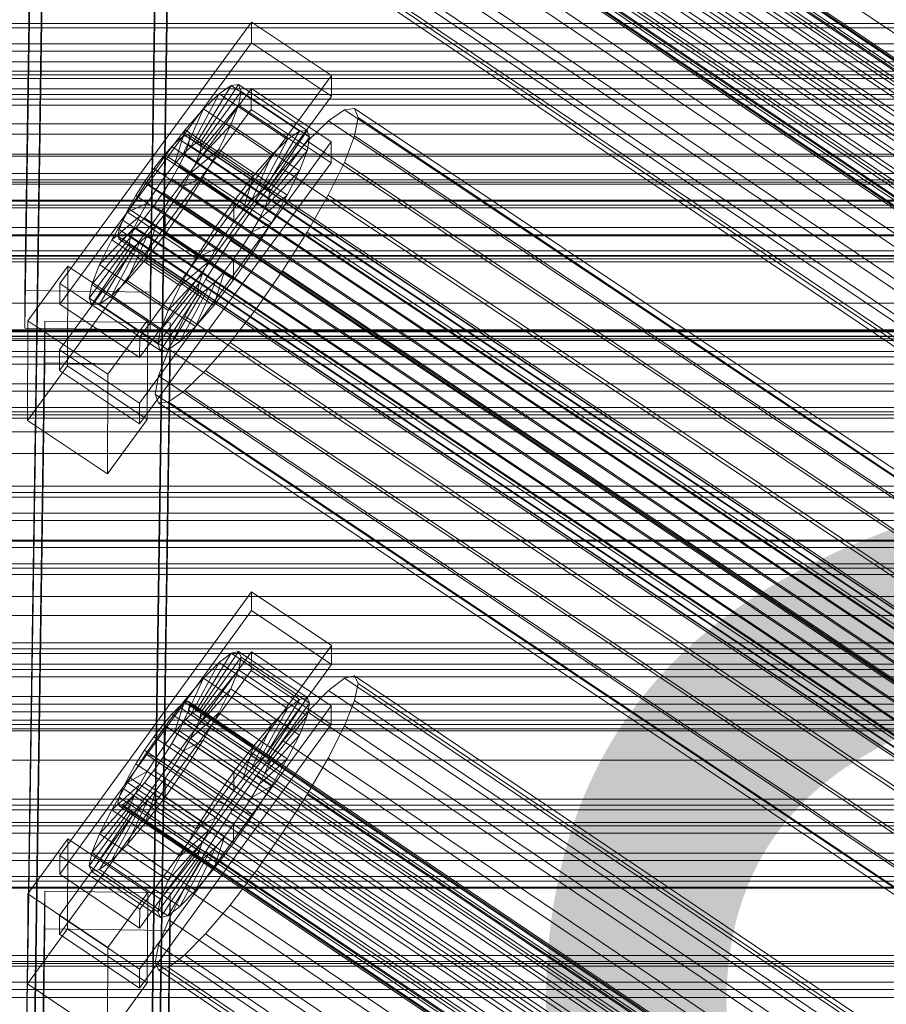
# Model space of a CAD drawing. Header units: millimetres. Extents: x -2233 to 61924, y -68080 to 6847.
# Tile 194 of 256: x -379 to -255, y -33649 to -33507. Entities that reach past the tile are written whole.
import ezdxf

# ---------------------------------------------------------------- set-up
doc = ezdxf.new("R2010")
doc.units = ezdxf.units.MM
for name, color, linetype, lineweight in [('COTAS_O', 1, 'Continuous', 0), ('frontal_C01', 7, 'Continuous', 0), ('frontal_C02', 7, 'Continuous', 0), ('frontal_C03', 7, 'Continuous', 0), ('frontal_dosificador', 7, 'Continuous', 0), ('frontal_secador', 7, 'Continuous', 0), ('frontal_tolva', 7, 'Continuous', 0)]:
    doc.layers.add(name, color=color, linetype=linetype, lineweight=lineweight)
doc.dimstyles.new('R19_100', dxfattribs={"dimtxt": 250, "dimasz": 150, "dimexe": 150, "dimexo": 80, "dimgap": 100, "dimtad": 1, "dimtih": 1, "dimtoh": 1, "dimdsep": 46, "dimcen": 0.09, "dimadec": 0, "dimazin": 0, "dimtfac": 1, "dimtdec": 4, "dimtofl": 0, "dimtmove": 0, "dimatfit": 3, "dimfxl": 1, "dimtolj": 1, "dimtzin": 0, "dimarcsym": 0})

# ---------------------------------------------------------------- blocks, each defined once
blk = doc.blocks.new('DIM_R27_52')
at = {"layer": 'COTAS_O'}
for p, q in [((-1725, -33700), (-1575, -33655)), ((1725, -33700), (1575, -33655)), ((-1725, -34400), (-1725, -33700)), ((-1725, -33700), (1725, -33700)), ((-1725, -33700), (-1575, -33745)), ((1725, -33700), (1575, -33745)), ((1725, -34400), (1725, -33700))]:
    blk.add_line(p, q, dxfattribs=at)
blk.add_text('3450 O', height=250, dxfattribs=at).set_placement((0, -33600))
blk = doc.blocks.new('DIM_R27_55')
at = {"layer": 'COTAS_O'}
for p, q in [((-650, -33700), (50, -33700)), ((50, -33700), (5, -33850)), ((50, -34900), (50, -33700)), ((50, -33700), (95, -33850)), ((50, -34900), (5, -34750)), ((50, -34900), (95, -34750)), ((-650, -34900), (50, -34900))]:
    blk.add_line(p, q, dxfattribs=at)
blk.add_text('1200 O', height=250, rotation=90, dxfattribs=at).set_placement((-50, -34300))

msp = doc.modelspace()

# ---------------------------------------------------------------- linework, layer by layer
at = {"layer": 'frontal_C01'}
for p, q in [((-378.512, -33546.325), (-375.644, -33351.214)), ((-357.646, -33351.459), (-360.514, -33546.57)), ((-378.512, -33551.717), (-375.644, -33356.607)), ((-360.514, -33551.963), (-357.646, -33356.852)), ((-355.53, -33444.701), (-141.731, -33588.929)), ((-355.017, -33444.577), (-141.218, -33588.806)), ((-356.348, -33445.327), (-142.549, -33589.555)), ((-355.022, -33445.833), (-141.224, -33590.062)), ((-354.844, -33444.964), (-141.045, -33589.192)), ((-357.415, -33446.411), (-143.617, -33590.639)), ((-355.541, -33447.128), (-141.742, -33591.356)), ((-358.659, -33447.88), (-144.861, -33592.109)), ((-356.363, -33448.758), (-142.565, -33592.987)), ((-146.196, -33593.863), (-359.995, -33449.635)), ((-341.461, -33450.209), (-157.152, -33574.543)), ((-361.332, -33451.554), (-147.533, -33595.783)), ((-357.434, -33450.614), (-143.635, -33594.842)), ((-358.68, -33452.568), (-144.881, -33596.796)), ((-362.578, -33453.509), (-148.779, -33597.737)), ((-360.017, -33454.488), (-146.218, -33598.716)), ((-363.648, -33455.364), (-149.85, -33599.593)), ((-160.922, -33579.494), (-345.231, -33455.16)), ((-364.471, -33456.995), (-150.672, -33601.223)), ((-361.352, -33456.242), (-147.554, -33600.47)), ((-364.989, -33458.289), (-151.191, -33602.517)), ((-363.664, -33458.796), (-149.865, -33603.024)), ((-362.596, -33457.712), (-148.798, -33601.94)), ((-338.003, -33457.923), (-153.694, -33582.258)), ((-365.168, -33459.159), (-151.369, -33603.387)), ((-364.995, -33459.545), (-151.196, -33603.773)), ((-364.482, -33459.421), (-150.683, -33603.65)), ((-349.002, -33460.578), (-164.693, -33584.912)), ((-341.52, -33463.438), (-157.211, -33587.773)), ((-352.519, -33466.093), (-168.21, -33590.428)), ((-345.291, -33468.856), (-160.982, -33593.191)), ((-355.541, -33471.33), (-171.232, -33595.665)), ((-378.512, -33666.912), (-375.644, -33471.802)), ((-357.646, -33472.047), (-360.514, -33667.158)), ((-349.061, -33473.807), (-164.752, -33598.142)), ((-378.512, -33672.305), (-375.644, -33477.194)), ((-357.863, -33475.931), (-173.554, -33600.266)), ((-360.514, -33672.55), (-357.646, -33477.44)), ((-352.572, -33477.954), (-168.263, -33602.289)), ((-359.326, -33479.584), (-175.016, -33603.919)), ((-355.584, -33481.015), (-171.275, -33605.349)), ((-359.83, -33482.039), (-175.521, -33606.374)), ((-357.893, -33482.78), (-173.584, -33607.114)), ((-359.341, -33483.129), (-175.032, -33607.464)), ((-425, -33541.395), (425, -33541.395)), ((-360.514, -33546.57), (-378.512, -33546.325)), ((-378.512, -33546.325), (-378.512, -33551.717)), ((-360.514, -33551.963), (-360.514, -33546.57)), ((-378.512, -33551.717), (-360.514, -33551.963)), ((425, -33552.951), (-425, -33552.951)), ((425, -33555.092), (-425, -33555.092)), ((-425, -33566.647), (425, -33566.647)), ((-373.501, -33627.451), (-345.969, -33589.597)), ((-345.981, -33592.293), (-345.969, -33589.597)), ((-345.969, -33589.597), (-334.501, -33597.333)), ((-345.981, -33592.293), (-373.513, -33630.147)), ((-334.513, -33600.029), (-345.981, -33592.293)), ((-334.501, -33597.333), (-362.033, -33635.188)), ((-334.501, -33597.333), (-334.513, -33600.029)), ((-450, -33598.471), (450, -33598.471)), ((-373.539, -33636.079), (-346.008, -33598.225)), ((-353.892, -33606.59), (-348.918, -33598.412)), ((-353.378, -33606.466), (-347.835, -33598.151)), ((-348.918, -33598.412), (-350.645, -33599.732)), ((-347.835, -33598.151), (-348.918, -33598.412)), ((-348.918, -33598.412), (-339.088, -33605.043)), ((-347.835, -33598.151), (-338.005, -33604.782)), ((-347.47, -33598.966), (-347.835, -33598.151)), ((-346.02, -33600.921), (-346.008, -33598.225)), ((-346.008, -33598.225), (-334.539, -33605.961)), ((-362.045, -33637.884), (-334.513, -33600.029)), ((-354.71, -33607.215), (-350.645, -33599.732)), ((-353.205, -33606.852), (-347.47, -33598.966)), ((-350.645, -33599.732), (-352.899, -33602.022)), ((-350.645, -33599.732), (-340.816, -33606.364)), ((-347.847, -33600.802), (-347.47, -33598.966)), ((-347.47, -33598.966), (-337.64, -33605.597)), ((-346.02, -33600.921), (-373.551, -33638.775)), ((-353.384, -33607.722), (-347.847, -33600.802)), ((-348.941, -33603.535), (-347.847, -33600.802)), ((-347.847, -33600.802), (-338.017, -33607.434)), ((-334.551, -33608.657), (-346.02, -33600.921)), ((-331.181, -33601.67), (-332.629, -33602.02)), ((-330.692, -33602.76), (-331.181, -33601.67)), ((-331.181, -33601.67), (-146.872, -33726.005)), ((-355.777, -33608.3), (-352.899, -33602.022)), ((-352.899, -33602.022), (-355.525, -33605.124)), ((-352.899, -33602.022), (-343.069, -33608.653)), ((-332.629, -33602.02), (-334.938, -33603.785)), ((-332.629, -33602.02), (-148.32, -33726.355)), ((-331.197, -33605.215), (-330.692, -33602.76)), ((-330.692, -33602.76), (-146.383, -33727.095)), ((-353.902, -33609.016), (-348.941, -33603.535)), ((-350.678, -33606.977), (-348.941, -33603.535)), ((-348.941, -33603.535), (-339.111, -33610.166)), ((-334.938, -33603.785), (-337.95, -33606.845)), ((-334.938, -33603.785), (-150.629, -33728.12)), ((-334.539, -33605.961), (-362.071, -33643.815)), ((-355.525, -33605.124), (-358.345, -33608.827)), ((-357.021, -33609.769), (-355.525, -33605.124)), ((-355.53, -33605.485), (-356.348, -33606.11)), ((-355.017, -33605.361), (-355.53, -33605.485)), ((-355.53, -33605.485), (-141.731, -33749.713)), ((-355.525, -33605.124), (-345.695, -33611.755)), ((-355.022, -33606.617), (-354.844, -33605.747)), ((-354.844, -33605.747), (-355.017, -33605.361)), ((-355.017, -33605.361), (-141.218, -33749.589)), ((-354.844, -33605.747), (-141.045, -33749.975)), ((-339.088, -33605.043), (-344.062, -33613.221)), ((-338.005, -33604.782), (-343.549, -33613.097)), ((-337.64, -33605.597), (-343.376, -33613.483)), ((-340.816, -33606.364), (-339.088, -33605.043)), ((-339.088, -33605.043), (-338.005, -33604.782)), ((-337.64, -33605.597), (-338.017, -33607.434)), ((-338.005, -33604.782), (-337.64, -33605.597)), ((-334.539, -33605.961), (-334.551, -33608.657)), ((-332.659, -33608.868), (-331.197, -33605.215)), ((-331.197, -33605.215), (-146.887, -33729.55)), ((-357.415, -33607.194), (-358.659, -33608.664)), ((-356.348, -33606.11), (-357.415, -33607.194)), ((-357.415, -33607.194), (-143.617, -33751.423)), ((-356.348, -33606.11), (-142.549, -33750.338)), ((-355.777, -33608.3), (-354.71, -33607.215)), ((-355.541, -33607.911), (-355.022, -33606.617)), ((-355.022, -33606.617), (-141.224, -33750.845)), ((-354.725, -33610.647), (-350.678, -33606.977)), ((-354.71, -33607.215), (-353.892, -33606.59)), ((-344.88, -33613.847), (-354.71, -33607.215)), ((-353.892, -33606.59), (-353.378, -33606.466)), ((-344.062, -33613.221), (-353.892, -33606.59)), ((-353.205, -33606.852), (-353.384, -33607.722)), ((-343.549, -33613.097), (-353.378, -33606.466)), ((-353.378, -33606.466), (-353.205, -33606.852)), ((-343.376, -33613.483), (-353.205, -33606.852)), ((-352.938, -33610.894), (-350.678, -33606.977)), ((-350.678, -33606.977), (-340.848, -33613.608)), ((-340.816, -33606.364), (-344.88, -33613.847)), ((-343.069, -33608.653), (-340.816, -33606.364)), ((-337.95, -33606.845), (-341.461, -33610.992)), ((-337.95, -33606.845), (-153.641, -33731.18)), ((-362.083, -33646.512), (-334.551, -33608.657)), ((-358.659, -33608.664), (-359.995, -33610.418)), ((-358.659, -33608.664), (-144.861, -33752.892)), ((-357.021, -33609.769), (-355.777, -33608.3)), ((-356.363, -33609.542), (-355.541, -33607.911)), ((-345.947, -33614.931), (-355.777, -33608.3)), ((-355.541, -33607.911), (-141.742, -33752.14)), ((-353.384, -33607.722), (-353.902, -33609.016)), ((-343.554, -33614.353), (-353.384, -33607.722)), ((-343.069, -33608.653), (-345.947, -33614.931)), ((-345.695, -33611.755), (-343.069, -33608.653)), ((-338.017, -33607.434), (-343.554, -33614.353)), ((-338.017, -33607.434), (-339.111, -33610.166)), ((450, -33609.256), (-450, -33609.256)), ((-358.345, -33608.827), (-361.166, -33612.88)), ((-358.345, -33608.827), (-358.357, -33611.523)), ((-358.357, -33611.523), (-357.021, -33609.769)), ((-348.515, -33615.458), (-358.345, -33608.827)), ((-357.434, -33611.397), (-356.363, -33609.542)), ((-347.191, -33616.4), (-357.021, -33609.769)), ((-356.363, -33609.542), (-142.565, -33753.77)), ((-353.902, -33609.016), (-354.725, -33610.647)), ((-344.073, -33615.648), (-353.902, -33609.016)), ((-339.111, -33610.166), (-344.073, -33615.648)), ((-339.111, -33610.166), (-340.848, -33613.608)), ((-334.981, -33613.47), (-332.659, -33608.868)), ((-332.659, -33608.868), (-148.35, -33733.203)), ((-359.995, -33610.418), (-361.332, -33612.338)), ((-146.196, -33754.647), (-359.995, -33610.418)), ((-359.693, -33613.443), (-358.357, -33611.523)), ((-358.68, -33613.352), (-357.434, -33611.397)), ((-358.357, -33611.523), (-348.527, -33618.155)), ((-357.434, -33611.397), (-143.635, -33755.626)), ((-354.725, -33610.647), (-355.796, -33612.503)), ((-355.796, -33612.503), (-352.938, -33610.894)), ((-355.569, -33615.02), (-352.938, -33610.894)), ((-344.895, -33617.278), (-354.725, -33610.647)), ((-352.938, -33610.894), (-343.108, -33617.526)), ((-341.461, -33610.992), (-345.231, -33615.943)), ((-341.461, -33610.992), (-157.152, -33735.327)), ((-361.166, -33612.88), (-363.797, -33617.006)), ((-361.332, -33612.338), (-362.578, -33614.292)), ((-361.332, -33612.338), (-147.533, -33756.566)), ((-359.693, -33613.443), (-361.166, -33612.88)), ((-361.166, -33612.88), (-351.336, -33619.511)), ((-355.796, -33612.503), (-357.042, -33614.457)), ((-345.966, -33619.134), (-355.796, -33612.503)), ((-348.515, -33615.458), (-345.695, -33611.755)), ((-345.695, -33611.755), (-347.191, -33616.4)), ((-362.578, -33614.292), (-363.648, -33616.148)), ((-362.578, -33614.292), (-148.779, -33758.52)), ((-360.939, -33615.397), (-359.693, -33613.443)), ((-360.017, -33615.271), (-358.68, -33613.352)), ((-349.863, -33620.074), (-359.693, -33613.443)), ((-358.68, -33613.352), (-144.881, -33757.58)), ((-357.042, -33614.457), (-358.378, -33616.377)), ((-357.042, -33614.457), (-355.569, -33615.02)), ((-347.212, -33621.088), (-357.042, -33614.457)), ((-344.88, -33613.847), (-345.947, -33614.931)), ((-340.848, -33613.608), (-344.895, -33617.278)), ((-344.062, -33613.221), (-344.88, -33613.847)), ((-344.073, -33615.648), (-343.554, -33614.353)), ((-343.549, -33613.097), (-344.062, -33613.221)), ((-343.554, -33614.353), (-343.376, -33613.483)), ((-343.376, -33613.483), (-343.549, -33613.097)), ((-340.848, -33613.608), (-343.108, -33617.526)), ((-338.003, -33618.707), (-334.981, -33613.47)), ((-334.981, -33613.47), (-150.672, -33737.804)), ((-360.939, -33615.397), (-363.797, -33617.006)), ((-362.01, -33617.253), (-360.939, -33615.397)), ((-361.352, -33617.026), (-360.017, -33615.271)), ((-351.109, -33622.029), (-360.939, -33615.397)), ((-360.017, -33615.271), (-146.218, -33759.5)), ((-358.39, -33619.073), (-355.569, -33615.02)), ((-355.569, -33615.02), (-345.739, -33621.651)), ((-351.336, -33619.511), (-348.515, -33615.458)), ((-348.527, -33618.155), (-348.515, -33615.458)), ((-345.947, -33614.931), (-347.191, -33616.4)), ((-344.895, -33617.278), (-344.073, -33615.648)), ((-363.797, -33617.006), (-366.057, -33620.923)), ((-362.01, -33617.253), (-366.057, -33620.923)), ((-363.648, -33616.148), (-364.471, -33617.778)), ((-363.797, -33617.006), (-353.967, -33623.637)), ((-363.648, -33616.148), (-149.85, -33760.376)), ((-362.833, -33618.883), (-362.01, -33617.253)), ((-362.596, -33618.495), (-361.352, -33617.026)), ((-352.18, -33623.884), (-362.01, -33617.253)), ((-361.352, -33617.026), (-147.554, -33761.254)), ((-358.378, -33616.377), (-359.714, -33618.131)), ((-358.378, -33616.377), (-358.39, -33619.073)), ((-348.548, -33623.008), (-358.378, -33616.377)), ((-345.231, -33615.943), (-349.002, -33621.361)), ((-347.191, -33616.4), (-348.527, -33618.155)), ((-345.966, -33619.134), (-344.895, -33617.278)), ((-160.922, -33740.278), (-345.231, -33615.943)), ((-364.471, -33617.778), (-364.989, -33619.073)), ((-364.471, -33617.778), (-150.672, -33762.007)), ((-363.664, -33619.579), (-362.596, -33618.495)), ((-362.596, -33618.495), (-148.798, -33762.723)), ((-359.714, -33618.131), (-361.21, -33622.776)), ((-359.714, -33618.131), (-360.958, -33619.6)), ((-349.884, -33624.762), (-359.714, -33618.131)), ((-348.527, -33618.155), (-349.863, -33620.074)), ((-343.108, -33617.526), (-345.966, -33619.134)), ((-343.108, -33617.526), (-345.739, -33621.651)), ((-341.52, -33624.222), (-338.003, -33618.707)), ((-338.003, -33618.707), (-153.694, -33743.041)), ((-362.833, -33618.883), (-367.794, -33624.365)), ((-364.989, -33619.073), (-365.168, -33619.942)), ((-365.168, -33619.942), (-364.995, -33620.329)), ((-365.168, -33619.942), (-151.369, -33764.171)), ((-364.989, -33619.073), (-151.191, -33763.301)), ((-364.482, -33620.205), (-363.664, -33619.579)), ((-360.958, -33619.6), (-363.836, -33625.878)), ((-363.664, -33619.579), (-149.865, -33763.808)), ((-363.351, -33620.178), (-362.833, -33618.883)), ((-353.003, -33625.515), (-362.833, -33618.883)), ((-360.958, -33619.6), (-362.025, -33620.685)), ((-361.21, -33622.776), (-358.39, -33619.073)), ((-351.128, -33626.231), (-360.958, -33619.6)), ((-358.39, -33619.073), (-348.56, -33625.704)), ((-353.967, -33623.637), (-351.336, -33619.511)), ((-351.336, -33619.511), (-349.863, -33620.074)), ((-349.863, -33620.074), (-351.109, -33622.029)), ((-347.212, -33621.088), (-345.966, -33619.134)), ((-363.53, -33621.048), (-369.265, -33628.934)), ((-363.357, -33621.434), (-368.9, -33629.749)), ((-363.351, -33620.178), (-368.888, -33627.098)), ((-362.843, -33621.31), (-367.817, -33629.488)), ((-366.057, -33620.923), (-367.794, -33624.365)), ((-362.025, -33620.685), (-366.09, -33628.168)), ((-366.057, -33620.923), (-356.228, -33627.554)), ((-364.995, -33620.329), (-364.482, -33620.205)), ((-364.995, -33620.329), (-151.196, -33764.557)), ((-364.482, -33620.205), (-150.683, -33764.433)), ((-363.53, -33621.048), (-363.351, -33620.178)), ((-363.357, -33621.434), (-363.53, -33621.048)), ((-353.7, -33627.679), (-363.53, -33621.048)), ((-362.843, -33621.31), (-363.357, -33621.434)), ((-353.527, -33628.065), (-363.357, -33621.434)), ((-353.521, -33626.809), (-363.351, -33620.178)), ((-362.025, -33620.685), (-362.843, -33621.31)), ((-353.014, -33627.941), (-362.843, -33621.31)), ((-352.196, -33627.316), (-362.025, -33620.685)), ((-349.002, -33621.361), (-352.519, -33626.876)), ((-349.002, -33621.361), (-164.693, -33745.696)), ((-348.548, -33623.008), (-347.212, -33621.088)), ((-345.739, -33621.651), (-347.212, -33621.088)), ((-363.836, -33625.878), (-361.21, -33622.776)), ((-361.21, -33622.776), (-351.38, -33629.407)), ((-353.967, -33623.637), (-351.109, -33622.029)), ((-351.109, -33622.029), (-352.18, -33623.884)), ((-345.739, -33621.651), (-348.56, -33625.704)), ((-356.228, -33627.554), (-353.967, -33623.637)), ((-356.228, -33627.554), (-352.18, -33623.884)), ((-352.18, -33623.884), (-353.003, -33625.515)), ((-349.884, -33624.762), (-348.548, -33623.008)), ((-348.56, -33625.704), (-348.548, -33623.008)), ((-345.291, -33629.64), (-341.52, -33624.222)), ((-341.52, -33624.222), (-157.211, -33748.557)), ((-378.086, -33632.952), (-372.35, -33625.065)), ((-372.408, -33638.007), (-372.35, -33625.065)), ((-372.35, -33625.065), (-360.882, -33632.802)), ((-367.794, -33624.365), (-368.888, -33627.098)), ((-367.794, -33624.365), (-357.964, -33630.996)), ((-357.964, -33630.996), (-353.003, -33625.515)), ((-353.003, -33625.515), (-353.521, -33626.809)), ((-351.38, -33629.407), (-349.884, -33624.762)), ((-348.56, -33625.704), (-351.38, -33629.407)), ((-351.128, -33626.231), (-349.884, -33624.762)), ((-368.888, -33627.098), (-369.265, -33628.934)), ((-368.888, -33627.098), (-359.058, -33633.729)), ((-366.09, -33628.168), (-363.836, -33625.878)), ((-363.836, -33625.878), (-354.006, -33632.51)), ((-359.058, -33633.729), (-353.521, -33626.809)), ((-352.519, -33626.876), (-355.541, -33632.113)), ((-354.006, -33632.51), (-351.128, -33626.231)), ((-353.521, -33626.809), (-353.7, -33627.679)), ((-352.519, -33626.876), (-168.21, -33751.211)), ((-352.196, -33627.316), (-351.128, -33626.231)), ((-373.501, -33627.451), (-373.513, -33630.147)), ((-362.033, -33635.188), (-373.501, -33627.451)), ((-367.817, -33629.488), (-366.09, -33628.168)), ((-366.09, -33628.168), (-356.26, -33634.799)), ((-359.436, -33635.565), (-353.7, -33627.679)), ((-359.07, -33636.38), (-353.527, -33628.065)), ((-357.987, -33636.119), (-353.014, -33627.941)), ((-357.964, -33630.996), (-356.228, -33627.554)), ((-356.26, -33634.799), (-352.196, -33627.316)), ((-353.7, -33627.679), (-353.527, -33628.065)), ((-353.527, -33628.065), (-353.014, -33627.941)), ((-353.014, -33627.941), (-352.196, -33627.316)), ((-369.265, -33628.934), (-368.9, -33629.749)), ((-369.265, -33628.934), (-359.436, -33635.565)), ((-368.9, -33629.749), (-367.817, -33629.488)), ((-368.9, -33629.749), (-359.07, -33636.38)), ((-367.817, -33629.488), (-357.987, -33636.119)), ((-351.38, -33629.407), (-354.006, -33632.51)), ((-349.061, -33634.591), (-345.291, -33629.64)), ((-345.291, -33629.64), (-160.982, -33753.975)), ((-373.513, -33630.147), (-362.045, -33637.884)), ((-359.058, -33633.729), (-357.964, -33630.996)), ((450, -33632.175), (-450, -33632.175)), ((-378.512, -33827.696), (-375.644, -33632.585)), ((-375.644, -33637.978), (-375.644, -33632.585)), ((-375.644, -33632.585), (-357.646, -33632.83)), ((-360.882, -33632.802), (-366.618, -33640.688)), ((-360.882, -33632.802), (-360.939, -33645.743)), ((-357.646, -33632.83), (-360.514, -33827.941)), ((-355.541, -33632.113), (-357.863, -33636.715)), ((-357.646, -33632.83), (-357.646, -33638.223)), ((-354.006, -33632.51), (-356.26, -33634.799)), ((-355.541, -33632.113), (-171.232, -33756.448)), ((-378.086, -33632.952), (-378.143, -33645.893)), ((-366.618, -33640.688), (-378.086, -33632.952)), ((-359.436, -33635.565), (-359.058, -33633.729)), ((-362.045, -33637.884), (-362.033, -33635.188)), ((-359.07, -33636.38), (-359.436, -33635.565)), ((-356.26, -33634.799), (-357.987, -33636.119)), ((-352.572, -33638.738), (-349.061, -33634.591)), ((-349.061, -33634.591), (-164.752, -33758.926)), ((-373.539, -33636.079), (-373.551, -33638.775)), ((-362.071, -33643.815), (-373.539, -33636.079)), ((-357.863, -33636.715), (-359.326, -33640.368)), ((-357.987, -33636.119), (-359.07, -33636.38)), ((-357.863, -33636.715), (-173.554, -33761.05)), ((-378.512, -33833.088), (-375.644, -33637.978)), ((-372.408, -33638.007), (-378.143, -33645.893)), ((-357.646, -33638.223), (-375.644, -33637.978)), ((-360.939, -33645.743), (-372.408, -33638.007)), ((-360.514, -33833.334), (-357.646, -33638.223)), ((-373.551, -33638.775), (-362.083, -33646.512)), ((-355.584, -33641.798), (-352.572, -33638.738)), ((-352.572, -33638.738), (-168.263, -33763.073)), ((-366.675, -33653.629), (-366.618, -33640.688)), ((-359.326, -33640.368), (-359.83, -33642.823)), ((-359.326, -33640.368), (-175.016, -33764.703)), ((-357.893, -33643.563), (-355.584, -33641.798)), ((-355.584, -33641.798), (-171.275, -33766.133)), ((-450, -33642.959), (450, -33642.959)), ((-362.083, -33646.512), (-362.071, -33643.815)), ((-359.83, -33642.823), (-359.341, -33643.913)), ((-359.83, -33642.823), (-175.521, -33767.158)), ((-359.341, -33643.913), (-357.893, -33643.563)), ((-359.341, -33643.913), (-175.032, -33768.247)), ((-357.893, -33643.563), (-173.584, -33767.898)), ((-378.143, -33645.893), (-366.675, -33653.629)), ((-366.675, -33653.629), (-360.939, -33645.743))]:
    msp.add_line(p, q, dxfattribs=at)
at = {"layer": 'frontal_C02'}
for p, q in [((-373.501, -33545.31), (-345.969, -33507.788)), ((-345.981, -33510.769), (-345.969, -33507.788)), ((-345.969, -33507.788), (-334.501, -33515.457)), ((-345.981, -33510.769), (-373.513, -33548.291)), ((-334.513, -33518.438), (-345.981, -33510.769)), ((-334.501, -33515.457), (-362.033, -33552.98)), ((-334.501, -33515.457), (-334.513, -33518.438)), ((-353.892, -33525.14), (-348.918, -33516.88)), ((-353.378, -33525.084), (-347.835, -33516.762)), ((-348.918, -33516.88), (-350.645, -33518.068)), ((-347.835, -33516.762), (-348.918, -33516.88)), ((-348.918, -33516.88), (-339.088, -33523.454)), ((-347.835, -33516.762), (-338.005, -33523.336)), ((-347.47, -33517.722), (-347.835, -33516.762)), ((430, -33517.372), (-430, -33517.372)), ((-373.539, -33554.848), (-346.008, -33517.326)), ((-354.71, -33525.703), (-350.645, -33518.068)), ((-353.205, -33525.539), (-347.47, -33517.722)), ((-350.645, -33518.068), (-352.899, -33520.244)), ((-350.645, -33518.068), (-340.816, -33524.641)), ((-347.847, -33519.694), (-347.47, -33517.722)), ((-347.47, -33517.722), (-337.64, -33524.295)), ((-346.02, -33520.306), (-346.008, -33517.326)), ((-346.008, -33517.326), (-334.539, -33524.995)), ((-450, -33518.848), (450, -33518.848)), ((-362.045, -33555.96), (-334.513, -33518.438)), ((-353.384, -33526.473), (-347.847, -33519.694)), ((-348.941, -33522.543), (-347.847, -33519.694)), ((-347.847, -33519.694), (-338.017, -33526.267)), ((-346.02, -33520.306), (-373.551, -33557.829)), ((-355.777, -33526.734), (-352.899, -33520.244)), ((-352.899, -33520.244), (-355.525, -33523.26)), ((-352.899, -33520.244), (-343.069, -33526.817)), ((-334.551, -33527.975), (-346.02, -33520.306)), ((-332.629, -33520.358), (-334.938, -33521.946)), ((-331.181, -33520.201), (-332.629, -33520.358)), ((-332.629, -33520.358), (-148.32, -33643.613)), ((-330.692, -33521.484), (-331.181, -33520.201)), ((-331.181, -33520.201), (-146.872, -33643.455)), ((430, -33522.372), (-430, -33522.372)), ((-353.902, -33527.823), (-348.941, -33522.543)), ((-350.678, -33526.076), (-348.941, -33522.543)), ((-348.941, -33522.543), (-339.111, -33529.117)), ((-334.938, -33521.946), (-337.95, -33524.855)), ((-334.938, -33521.946), (-150.629, -33645.201)), ((-331.197, -33524.119), (-330.692, -33521.484)), ((-330.692, -33521.484), (-146.383, -33644.738)), ((-355.525, -33523.26), (-358.345, -33526.911)), ((-357.021, -33528.162), (-355.525, -33523.26)), ((-355.525, -33523.26), (-345.695, -33529.834)), ((-339.088, -33523.454), (-344.062, -33531.714)), ((-338.005, -33523.336), (-343.549, -33531.658)), ((-340.816, -33524.641), (-339.088, -33523.454)), ((-339.088, -33523.454), (-338.005, -33523.336)), ((-338.005, -33523.336), (-337.64, -33524.295)), ((-334.539, -33524.995), (-362.071, -33562.517)), ((-356.348, -33524.607), (-357.415, -33525.638)), ((-355.53, -33524.045), (-356.348, -33524.607)), ((-356.348, -33524.607), (-142.549, -33667.583)), ((-355.541, -33526.727), (-355.022, -33525.377)), ((-355.017, -33523.989), (-355.53, -33524.045)), ((-355.53, -33524.045), (-141.731, -33667.02)), ((-355.022, -33525.377), (-354.844, -33524.443)), ((-355.022, -33525.377), (-141.224, -33668.353)), ((-354.844, -33524.443), (-355.017, -33523.989)), ((-355.017, -33523.989), (-141.218, -33666.964)), ((-354.844, -33524.443), (-141.045, -33667.419)), ((-354.71, -33525.703), (-353.892, -33525.14)), ((-353.892, -33525.14), (-353.378, -33525.084)), ((-344.062, -33531.714), (-353.892, -33525.14)), ((-343.549, -33531.658), (-353.378, -33525.084)), ((-353.378, -33525.084), (-353.205, -33525.539)), ((-340.816, -33524.641), (-344.88, -33532.276)), ((-337.64, -33524.295), (-343.376, -33532.113)), ((-343.069, -33526.817), (-340.816, -33524.641)), ((-337.95, -33524.855), (-341.461, -33528.888)), ((-337.64, -33524.295), (-338.017, -33526.267)), ((-337.95, -33524.855), (-153.641, -33648.11)), ((-334.539, -33524.995), (-334.551, -33527.975)), ((-332.659, -33527.929), (-331.197, -33524.119)), ((-331.197, -33524.119), (-146.887, -33647.374)), ((-357.415, -33525.638), (-358.659, -33527.067)), ((-357.415, -33525.638), (-143.617, -33668.613)), ((-357.021, -33528.162), (-355.777, -33526.734)), ((-356.363, -33528.401), (-355.541, -33526.727)), ((-355.777, -33526.734), (-354.71, -33525.703)), ((-345.947, -33533.307), (-355.777, -33526.734)), ((-355.541, -33526.727), (-141.742, -33669.702)), ((-354.725, -33529.496), (-350.678, -33526.076)), ((-344.88, -33532.276), (-354.71, -33525.703)), ((-353.384, -33526.473), (-353.902, -33527.823)), ((-353.205, -33525.539), (-353.384, -33526.473)), ((-343.554, -33533.047), (-353.384, -33526.473)), ((-343.376, -33532.113), (-353.205, -33525.539)), ((-352.938, -33530.052), (-350.678, -33526.076)), ((-350.678, -33526.076), (-340.848, -33532.65)), ((-338.017, -33526.267), (-343.554, -33533.047)), ((-338.017, -33526.267), (-339.111, -33529.117)), ((-362.083, -33565.498), (-334.551, -33527.975)), ((-358.345, -33526.911), (-361.166, -33530.949)), ((-358.659, -33527.067), (-359.995, -33528.796)), ((-358.659, -33527.067), (-144.861, -33670.042)), ((-358.345, -33526.911), (-358.357, -33529.892)), ((-358.357, -33529.892), (-357.021, -33528.162)), ((-348.515, -33533.485), (-358.345, -33526.911)), ((-347.191, -33534.736), (-357.021, -33528.162)), ((-353.902, -33527.823), (-354.725, -33529.496)), ((-344.073, -33534.396), (-353.902, -33527.823)), ((-343.069, -33526.817), (-345.947, -33533.307)), ((-345.695, -33529.834), (-343.069, -33526.817)), ((-334.981, -33532.652), (-332.659, -33527.929)), ((-332.659, -33527.929), (-148.35, -33651.184)), ((-359.995, -33528.796), (-361.332, -33530.709)), ((-146.196, -33671.772), (-359.995, -33528.796)), ((-357.434, -33530.284), (-356.363, -33528.401)), ((-356.363, -33528.401), (-142.565, -33671.376)), ((-354.725, -33529.496), (-355.796, -33531.38)), ((-344.895, -33536.07), (-354.725, -33529.496)), ((-341.461, -33528.888), (-345.231, -33533.769)), ((-339.111, -33529.117), (-344.073, -33534.396)), ((-341.461, -33528.888), (-157.152, -33652.142)), ((-339.111, -33529.117), (-340.848, -33532.65)), ((450, -33530.77), (-450, -33530.77)), ((-361.166, -33530.949), (-363.797, -33535.096)), ((-361.332, -33530.709), (-362.578, -33532.673)), ((-361.332, -33530.709), (-147.533, -33673.684)), ((-359.693, -33531.804), (-361.166, -33530.949)), ((-361.166, -33530.949), (-351.336, -33537.522)), ((-359.693, -33531.804), (-358.357, -33529.892)), ((-358.68, -33532.249), (-357.434, -33530.284)), ((-358.357, -33529.892), (-348.527, -33536.466)), ((-357.434, -33530.284), (-143.635, -33673.259)), ((-355.796, -33531.38), (-352.938, -33530.052)), ((-355.569, -33534.2), (-352.938, -33530.052)), ((-352.938, -33530.052), (-343.108, -33536.626)), ((-348.515, -33533.485), (-345.695, -33529.834)), ((-345.695, -33529.834), (-347.191, -33534.736)), ((-360.939, -33533.769), (-359.693, -33531.804)), ((-360.017, -33534.161), (-358.68, -33532.249)), ((-349.863, -33538.378), (-359.693, -33531.804)), ((-358.68, -33532.249), (-144.881, -33675.224)), ((-355.796, -33531.38), (-357.042, -33533.345)), ((-345.966, -33537.953), (-355.796, -33531.38)), ((-344.88, -33532.276), (-345.947, -33533.307)), ((-344.062, -33531.714), (-344.88, -33532.276)), ((-343.549, -33531.658), (-344.062, -33531.714)), ((-343.554, -33533.047), (-343.376, -33532.113)), ((-343.376, -33532.113), (-343.549, -33531.658)), ((-360.939, -33533.769), (-363.797, -33535.096)), ((-362.578, -33532.673), (-363.648, -33534.557)), ((-362.578, -33532.673), (-148.779, -33675.649)), ((-362.01, -33535.652), (-360.939, -33533.769)), ((-351.109, -33540.343), (-360.939, -33533.769)), ((-357.042, -33533.345), (-358.378, -33535.257)), ((-357.042, -33533.345), (-355.569, -33534.2)), ((-347.212, -33539.918), (-357.042, -33533.345)), ((-351.336, -33537.522), (-348.515, -33533.485)), ((-345.231, -33533.769), (-349.002, -33539.166)), ((-348.527, -33536.466), (-348.515, -33533.485)), ((-345.947, -33533.307), (-347.191, -33534.736)), ((-160.922, -33657.023), (-345.231, -33533.769)), ((-340.848, -33532.65), (-344.895, -33536.07)), ((-344.073, -33534.396), (-343.554, -33533.047)), ((-340.848, -33532.65), (-343.108, -33536.626)), ((-338.003, -33537.968), (-334.981, -33532.652)), ((-334.981, -33532.652), (-150.672, -33655.907)), ((-363.797, -33535.096), (-366.057, -33539.072)), ((-363.648, -33534.557), (-364.471, -33536.23)), ((-363.797, -33535.096), (-353.967, -33541.67)), ((-363.648, -33534.557), (-149.85, -33677.532)), ((-361.352, -33535.891), (-360.017, -33534.161)), ((-360.017, -33534.161), (-146.218, -33677.137)), ((-358.378, -33535.257), (-359.714, -33536.986)), ((-358.39, -33538.237), (-355.569, -33534.2)), ((-358.378, -33535.257), (-358.39, -33538.237)), ((-348.548, -33541.83), (-358.378, -33535.257)), ((-355.569, -33534.2), (-345.739, -33540.774)), ((-347.191, -33534.736), (-348.527, -33536.466)), ((-344.895, -33536.07), (-344.073, -33534.396)), ((-362.01, -33535.652), (-366.057, -33539.072)), ((-364.471, -33536.23), (-364.989, -33537.58)), ((-364.471, -33536.23), (-150.672, -33679.206)), ((-362.833, -33537.326), (-362.01, -33535.652)), ((-362.596, -33537.32), (-361.352, -33535.891)), ((-352.18, -33542.226), (-362.01, -33535.652)), ((-361.352, -33535.891), (-147.554, -33678.866)), ((-348.527, -33536.466), (-349.863, -33538.378)), ((-345.966, -33537.953), (-344.895, -33536.07)), ((-343.108, -33536.626), (-345.966, -33537.953)), ((-343.108, -33536.626), (-345.739, -33540.774)), ((-362.833, -33537.326), (-367.794, -33542.606)), ((-364.989, -33537.58), (-365.168, -33538.514)), ((-364.989, -33537.58), (-151.191, -33680.556)), ((-363.664, -33538.35), (-362.596, -33537.32)), ((-363.351, -33538.676), (-362.833, -33537.326)), ((-353.003, -33543.9), (-362.833, -33537.326)), ((-362.596, -33537.32), (-148.798, -33680.295)), ((-359.714, -33536.986), (-361.21, -33541.889)), ((-359.714, -33536.986), (-360.958, -33538.415)), ((-349.884, -33543.56), (-359.714, -33536.986)), ((-353.967, -33541.67), (-351.336, -33537.522)), ((-351.336, -33537.522), (-349.863, -33538.378)), ((-347.212, -33539.918), (-345.966, -33537.953)), ((-341.52, -33543.513), (-338.003, -33537.968)), ((-338.003, -33537.968), (-153.694, -33661.222)), ((-363.351, -33538.676), (-368.888, -33545.455)), ((-366.057, -33539.072), (-367.794, -33542.606)), ((-362.025, -33539.446), (-366.09, -33547.081)), ((-366.057, -33539.072), (-356.228, -33545.646)), ((-365.168, -33538.514), (-364.995, -33538.969)), ((-365.168, -33538.514), (-151.369, -33681.49)), ((-364.995, -33538.969), (-364.482, -33538.913)), ((-364.995, -33538.969), (-151.196, -33681.944)), ((-364.482, -33538.913), (-363.664, -33538.35)), ((-364.482, -33538.913), (-150.683, -33681.888)), ((-360.958, -33538.415), (-363.836, -33544.905)), ((-363.664, -33538.35), (-149.865, -33681.326)), ((-363.53, -33539.61), (-363.351, -33538.676)), ((-353.521, -33545.249), (-363.351, -33538.676)), ((-362.025, -33539.446), (-362.843, -33540.009)), ((-360.958, -33538.415), (-362.025, -33539.446)), ((-352.196, -33546.02), (-362.025, -33539.446)), ((-361.21, -33541.889), (-358.39, -33538.237)), ((-351.128, -33544.989), (-360.958, -33538.415)), ((-358.39, -33538.237), (-348.56, -33544.811)), ((-349.002, -33539.166), (-352.519, -33544.711)), ((-349.863, -33538.378), (-351.109, -33540.343)), ((-349.002, -33539.166), (-164.693, -33662.42)), ((-363.53, -33539.61), (-369.265, -33547.427)), ((-363.357, -33540.064), (-368.9, -33548.387)), ((-362.843, -33540.009), (-367.817, -33548.269)), ((-363.357, -33540.064), (-363.53, -33539.61)), ((-353.7, -33546.183), (-363.53, -33539.61)), ((-362.843, -33540.009), (-363.357, -33540.064)), ((-353.527, -33546.638), (-363.357, -33540.064)), ((-353.014, -33546.582), (-362.843, -33540.009)), ((-353.967, -33541.67), (-351.109, -33540.343)), ((-351.109, -33540.343), (-352.18, -33542.226)), ((-345.739, -33540.774), (-348.56, -33544.811)), ((-348.548, -33541.83), (-347.212, -33539.918)), ((-345.739, -33540.774), (-347.212, -33539.918)), ((-363.836, -33544.905), (-361.21, -33541.889)), ((-361.21, -33541.889), (-351.38, -33548.462)), ((-356.228, -33545.646), (-353.967, -33541.67)), ((-356.228, -33545.646), (-352.18, -33542.226)), ((-352.18, -33542.226), (-353.003, -33543.9)), ((-349.884, -33543.56), (-348.548, -33541.83)), ((-348.56, -33544.811), (-348.548, -33541.83)), ((-378.086, -33550.67), (-372.35, -33542.853)), ((-372.408, -33557.159), (-372.35, -33542.853)), ((-372.35, -33542.853), (-360.882, -33550.522)), ((-367.794, -33542.606), (-368.888, -33545.455)), ((-367.794, -33542.606), (-357.964, -33549.179)), ((-351.38, -33548.462), (-349.884, -33543.56)), ((-351.128, -33544.989), (-349.884, -33543.56)), ((-345.291, -33548.91), (-341.52, -33543.513)), ((-341.52, -33543.513), (-157.211, -33666.767)), ((-366.09, -33547.081), (-363.836, -33544.905)), ((-363.836, -33544.905), (-354.006, -33551.479)), ((-357.964, -33549.179), (-353.003, -33543.9)), ((-352.519, -33544.711), (-355.541, -33550.026)), ((-354.006, -33551.479), (-351.128, -33544.989)), ((-353.003, -33543.9), (-353.521, -33545.249)), ((-352.519, -33544.711), (-168.21, -33667.965)), ((-352.196, -33546.02), (-351.128, -33544.989)), ((-348.56, -33544.811), (-351.38, -33548.462)), ((-373.501, -33545.31), (-373.513, -33548.291)), ((-362.033, -33552.98), (-373.501, -33545.31)), ((-368.888, -33545.455), (-369.265, -33547.427)), ((-368.888, -33545.455), (-359.058, -33552.029)), ((-359.436, -33554.001), (-353.7, -33546.183)), ((-359.058, -33552.029), (-353.521, -33545.249)), ((-357.987, -33554.842), (-353.014, -33546.582)), ((-357.964, -33549.179), (-356.228, -33545.646)), ((-356.26, -33553.655), (-352.196, -33546.02)), ((-353.521, -33545.249), (-353.7, -33546.183)), ((-353.7, -33546.183), (-353.527, -33546.638)), ((-353.527, -33546.638), (-353.014, -33546.582)), ((-353.014, -33546.582), (-352.196, -33546.02)), ((-369.265, -33547.427), (-368.9, -33548.387)), ((-369.265, -33547.427), (-359.436, -33554.001)), ((-367.817, -33548.269), (-366.09, -33547.081)), ((-366.09, -33547.081), (-356.26, -33553.655)), ((-359.07, -33554.96), (-353.527, -33546.638)), ((-373.513, -33548.291), (-362.045, -33555.96)), ((-368.9, -33548.387), (-367.817, -33548.269)), ((-368.9, -33548.387), (-359.07, -33554.96)), ((-367.817, -33548.269), (-357.987, -33554.842)), ((-359.058, -33552.029), (-357.964, -33549.179)), ((-351.38, -33548.462), (-354.006, -33551.479)), ((-349.061, -33553.791), (-345.291, -33548.91)), ((-345.291, -33548.91), (-160.982, -33672.164)), ((-378.512, -33744.143), (-375.644, -33550.738)), ((-378.086, -33550.67), (-378.143, -33564.977)), ((-366.618, -33558.339), (-378.086, -33550.67)), ((-375.644, -33556.7), (-375.644, -33550.738)), ((-375.644, -33550.738), (-357.646, -33550.982)), ((-360.882, -33550.522), (-366.618, -33558.339)), ((-360.882, -33550.522), (-360.939, -33564.829)), ((-355.541, -33550.026), (-357.863, -33554.749)), ((-355.541, -33550.026), (-171.232, -33673.281)), ((-357.646, -33550.982), (-360.514, -33744.387)), ((-359.436, -33554.001), (-359.058, -33552.029)), ((-357.646, -33550.982), (-357.646, -33556.943)), ((-354.006, -33551.479), (-356.26, -33553.655)), ((450, -33552.257), (-450, -33552.257)), ((-362.045, -33555.96), (-362.033, -33552.98)), ((-356.26, -33553.655), (-357.987, -33554.842)), ((-373.539, -33554.848), (-373.551, -33557.829)), ((-362.071, -33562.517), (-373.539, -33554.848)), ((-359.07, -33554.96), (-359.436, -33554.001)), ((-357.863, -33554.749), (-359.326, -33558.559)), ((-357.987, -33554.842), (-359.07, -33554.96)), ((-357.863, -33554.749), (-173.554, -33678.004)), ((-352.572, -33557.823), (-349.061, -33553.791)), ((-349.061, -33553.791), (-164.752, -33677.045)), ((-378.512, -33750.105), (-375.644, -33556.7)), ((-372.408, -33557.159), (-378.143, -33564.977)), ((-357.646, -33556.943), (-375.644, -33556.7)), ((-373.551, -33557.829), (-362.083, -33565.498)), ((-360.939, -33564.829), (-372.408, -33557.159)), ((-360.514, -33750.348), (-357.646, -33556.943)), ((-355.584, -33560.732), (-352.572, -33557.823)), ((-352.572, -33557.823), (-168.263, -33681.078)), ((-366.675, -33572.646), (-366.618, -33558.339)), ((-359.326, -33558.559), (-359.83, -33561.195)), ((-359.326, -33558.559), (-175.016, -33681.813)), ((-359.83, -33561.195), (-359.341, -33562.478)), ((-359.83, -33561.195), (-175.521, -33684.449)), ((-357.893, -33562.32), (-355.584, -33560.732)), ((-355.584, -33560.732), (-171.275, -33683.987)), ((-362.083, -33565.498), (-362.071, -33562.517)), ((-359.341, -33562.478), (-357.893, -33562.32)), ((-359.341, -33562.478), (-175.032, -33685.732)), ((-357.893, -33562.32), (-173.584, -33685.574)), ((-450, -33564.179), (450, -33564.179)), ((-366.675, -33572.646), (-360.939, -33564.829)), ((-378.143, -33564.977), (-366.675, -33572.646))]:
    msp.add_line(p, q, dxfattribs=at)
at = {"layer": 'frontal_C03'}
for p, q in [((1250, -33507.957), (-1250, -33507.957)), ((1250, -33508.61), (-1250, -33508.61)), ((1250, -33510.918), (-1250, -33510.918)), ((-1250, -33511.975), (1250, -33511.975)), ((-1500, -33515.356), (1500, -33515.356)), ((1250, -33514.827), (-1250, -33514.827)), ((1250, -33515.885), (-1250, -33515.885)), ((1250, -33518.192), (-1250, -33518.192)), ((1250, -33518.845), (-1250, -33518.845)), ((1250, -33519.727), (-1250, -33519.727)), ((1500, -33526.765), (-1500, -33526.765)), ((1500, -33527.05), (-1500, -33527.05)), ((1250, -33529.533), (-1250, -33529.533)), ((1250, -33530.415), (-1250, -33530.415)), ((1250, -33531.068), (-1250, -33531.068)), ((1250, -33533.375), (-1250, -33533.375)), ((-1250, -33534.433), (1250, -33534.433)), ((1250, -33537.285), (-1250, -33537.285)), ((-1500, -33538.458), (1500, -33538.458)), ((1250, -33538.342), (-1250, -33538.342)), ((1250, -33540.65), (-1250, -33540.65)), ((1250, -33541.303), (-1250, -33541.303)), ((1250, -33542.184), (-1250, -33542.184)), ((1250, -33551.991), (-1250, -33551.991)), ((1250, -33552.872), (-1250, -33552.872)), ((1250, -33553.526), (-1250, -33553.526)), ((1250, -33555.833), (-1250, -33555.833)), ((-1250, -33556.89), (1250, -33556.89)), ((1250, -33559.742), (-1250, -33559.742)), ((1250, -33560.8), (-1250, -33560.8)), ((1250, -33563.107), (-1250, -33563.107)), ((1250, -33563.761), (-1250, -33563.761)), ((1250, -33564.642), (-1250, -33564.642)), ((1250, -33574.448), (-1250, -33574.448)), ((1250, -33575.33), (-1250, -33575.33)), ((1250, -33575.983), (-1250, -33575.983)), ((1250, -33578.291), (-1250, -33578.291)), ((-1250, -33579.348), (1250, -33579.348)), ((1250, -33582.2), (-1250, -33582.2)), ((1250, -33583.257), (-1250, -33583.257)), ((1250, -33585.565), (-1250, -33585.565)), ((1250, -33586.218), (-1250, -33586.218)), ((1250, -33587.1), (-1250, -33587.1)), ((1250, -33596.906), (-1250, -33596.906)), ((1250, -33597.787), (-1250, -33597.787)), ((1250, -33598.441), (-1250, -33598.441)), ((1250, -33600.748), (-1250, -33600.748)), ((-1250, -33601.806), (1250, -33601.806)), ((1250, -33604.658), (-1250, -33604.658)), ((1250, -33605.715), (-1250, -33605.715)), ((1250, -33608.022), (-1250, -33608.022)), ((1250, -33608.676), (-1250, -33608.676)), ((1250, -33609.557), (-1250, -33609.557)), ((-1500, -33613.77), (1500, -33613.77)), ((1250, -33619.364), (-1250, -33619.364)), ((1250, -33620.245), (-1250, -33620.245)), ((1250, -33620.898), (-1250, -33620.898)), ((1500, -33622.753), (-1500, -33622.753)), ((1250, -33623.206), (-1250, -33623.206)), ((-1250, -33624.263), (1250, -33624.263)), ((1250, -33627.115), (-1250, -33627.115)), ((1250, -33628.173), (-1250, -33628.173)), ((1250, -33630.48), (-1250, -33630.48)), ((1250, -33631.134), (-1250, -33631.134)), ((1250, -33632.015), (-1250, -33632.015)), ((1250, -33641.821), (-1250, -33641.821)), ((1250, -33642.703), (-1250, -33642.703)), ((1250, -33643.356), (-1250, -33643.356)), ((1250, -33645.664), (-1250, -33645.664)), ((-1250, -33646.721), (1250, -33646.721)), ((1500, -33647.876), (-1500, -33647.876))]:
    msp.add_line(p, q, dxfattribs=at)
at = {"layer": 'frontal_dosificador'}
msp.add_line((-150, -33600), (-1850, -33600), dxfattribs=at)
at = {"layer": 'frontal_secador'}
for p, q in [((-1360, -33513.5), (1360, -33513.5)), ((-1250, -33513.5), (1250, -33513.5)), ((1360, -33523.853), (-1360, -33523.853)), ((1360, -33533.5), (-1360, -33533.5)), ((1250, -33534.076), (-1250, -33534.076)), ((1360, -33541.784), (-1360, -33541.784)), ((1360, -33548.141), (-1360, -33548.141)), ((1360, -33552.137), (-1360, -33552.137)), ((1360, -33553.5), (-1360, -33553.5)), ((1250, -33553.25), (-1250, -33553.25)), ((1250, -33569.715), (-1250, -33569.715)), ((1250, -33582.349), (-1250, -33582.349)), ((1250, -33590.291), (-1250, -33590.291)), ((1250, -33593), (-1250, -33593))]:
    msp.add_line(p, q, dxfattribs=at)
at = {"layer": 'frontal_tolva'}
for p, q in [((1725, -33600), (-1725, -33600)), ((1725, -33606.849), (-1725, -33606.849))]:
    msp.add_line(p, q, dxfattribs=at)

# ---------------------------------------------------------------- dimensions: what is measured, and where the dimension line sits
at = {"layer": 'COTAS_O'}
for p1, p2, distance, picture, middle in [((-650, -34900), (-650, -33700), -700, 'DIM_R27_55', (50, -34300)), ((-1725, -34400), (1725, -34400), 700, 'DIM_R27_52', (0, -33700))]:
    dim = msp.add_aligned_dim(p1=p1, p2=p2, distance=distance, text='<> O', dimstyle='R19_100', dxfattribs=at)
    dim.commit()
    dim.dimension.update_dxf_attribs({"geometry": picture, "text_midpoint": middle})

doc.saveas('drawing.dxf')
